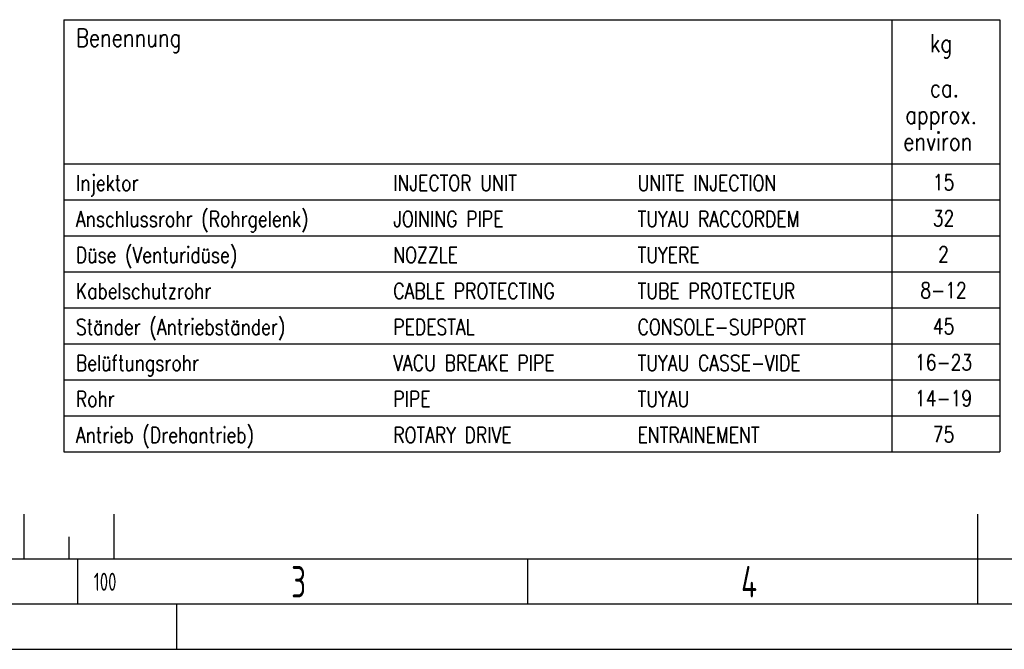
# Model space of a CAD drawing. Header units: millimetres. Extents: x -309 to 8091, y -6405 to -465.
# Tile 17 of 58: x 1842 to 4030, y -6405 to -5007. Entities that reach past the tile are written whole.
import ezdxf
from ezdxf.enums import TextEntityAlignment as Align

# ---------------------------------------------------------------- set-up
doc = ezdxf.new("R2010")
doc.units = ezdxf.units.MM
doc.header["$LTSCALE"] = 20
doc.layers.get('0').update_dxf_attribs({"linetype": 'CONTINUOUS'})
for name, color, linetype in [('02-LINIE-035', 2, 'CONTINUOUS'), ('10-TEXT-025', 1, 'CONTINUOUS'), ('KSB-BLATTRAND', 2, 'CONTINUOUS')]:
    doc.layers.add(name, color=color, linetype=linetype)
doc.styles.add('ROMANS', font='romans', dxfattribs={"width": 0.8})
doc.styles.get("Standard").update_dxf_attribs({"font": 'ISOCP.SHX'})

# ---------------------------------------------------------------- blocks, each defined once
blk = doc.blocks.new('Rahmen_A3')
at = {"color": 1, "ltscale": 150}
for p, q in [((108, 15), (108, 10)), ((118, 15), (118, 10)), ((113, 12.5), (113, 10)), ((410, 10), (18, 10)), ((114, 5), (114, 10)), ((164, 5), (164, 10)), ((0, 0), (420, 0))]:
    blk.add_line(p, q, dxfattribs=at)
at = {"color": 3, "ltscale": 150}
for p, q in [((214, 5), (214, 15)), ((415, 5), (13, 5)), ((125, 0), (125, 5))]:
    blk.add_line(p, q, dxfattribs=at)
at = {"color": 1, "ltscale": 150, "width": 0.75}
for s, height, p in [('3', 3.5, (137.6875, 5.75)), ('4', 3.5, (187.6875, 5.75)), ('100', 2, (115.75, 6.5))]:
    blk.add_text(s, height=height, dxfattribs=at).set_placement(p)

msp = doc.modelspace()

# ---------------------------------------------------------------- linework, layer by layer
at = {"layer": '02-LINIE-035'}
for p, q in [((1939.9, -5006.7), (1939.9, -5966.7)), ((1939.9, -5006.7), (4020.2, -5006.7)), ((3780.2, -5006.7), (3780.2, -5966.7)), ((4020.2, -5006.7), (4020.2, -5966.7)), ((1939.9, -5326.7), (4020.2, -5326.7)), ((1939.9, -5406.7), (4020.2, -5406.7)), ((1939.9, -5486.7), (4020.2, -5486.7)), ((1939.9, -5566.7), (4020.2, -5566.7)), ((1939.9, -5646.7), (4020.2, -5646.7)), ((1939.9, -5726.7), (4020.2, -5726.7)), ((1939.9, -5806.7), (4020.2, -5806.7)), ((1939.9, -5886.7), (4020.2, -5886.7)), ((1939.9, -5966.7), (4020.2, -5966.7))]:
    msp.add_line(p, q, dxfattribs=at)

# ---------------------------------------------------------------- block references
at = {"layer": 'KSB-BLATTRAND', "xscale": 20, "yscale": 20, "zscale": 20}
msp.add_blockref('Rahmen_A3', (-308.6, -6405.3), dxfattribs=at)

# ---------------------------------------------------------------- texts
at = {"layer": '02-LINIE-035', "style": 'ROMANS', "width": 0.8}
for s, p in [('Benennung', (1966.8, -5066.7)), ('kg', (3864.8, -5078.8)), ('ca.', (3864.8, -5178.5)), ('approx.', (3810.1, -5237.9)), ('environ', (3805.5, -5297.3))]:
    msp.add_text(s, height=40, dxfattribs=at).set_placement(p)
at = {"layer": '10-TEXT-025', "style": 'ROMANS', "width": 0.8}
for s, p in [('Injektor', (1966.8, -5386.7)), ('INJECTOR UNIT', (2672.1, -5386.7)), ('UNITE INJECTION', (3215, -5386.7)), ('Anschlussrohr (Rohrgelenk)', (1966.8, -5466.7)), ('JOINING PIPE', (2672.1, -5466.7)), ('TUYAU RACCORDEM', (3215, -5466.7)), ('Düse (Venturidüse)', (1966.8, -5546.7)), ('NOZZLE', (2672.1, -5546.7)), ('TUYERE', (3215, -5546.7)), ('Kabelschutzrohr', (1966.8, -5626.7)), ('CABLE PROTECTING', (2672.1, -5626.7)), ('TUBE PROTECTEUR', (3215, -5626.7)), ('Ständer (Antriebständer)', (1966.8, -5706.7)), ('PEDESTAL', (2672.1, -5706.7)), ('CONSOLE-SUPPORT', (3215, -5706.7)), ('Belüftungsrohr', (1966.8, -5786.7)), ('VACU BREAKE PIPE', (2672.1, -5786.7)), ('TUYAU CASSE-VIDE', (3215, -5786.7)), ('Rohr', (1966.8, -5866.7)), ('PIPE', (2672.1, -5866.7)), ('TUYAU', (3215, -5866.7)), ('Antrieb (Drehantrieb)', (1966.8, -5946.7)), ('ROTARY DRIVE', (2672.1, -5946.7)), ('ENTRAINEMENT', (3215, -5946.7))]:
    msp.add_text(s, height=35, dxfattribs=at).set_placement(p)
for s, p in [('15', (3895, -5367.8)), ('32', (3895, -5447.8)), ('2', (3895, -5527.8)), ('8-12', (3895, -5607.8)), ('45', (3895, -5687.8)), ('16-23', (3895, -5767.8)), ('14-19', (3895, -5847.8)), ('75', (3895, -5927.8))]:
    msp.add_text(s, height=35, dxfattribs=at).set_placement(p, align=Align.MIDDLE)

doc.saveas('drawing.dxf')
